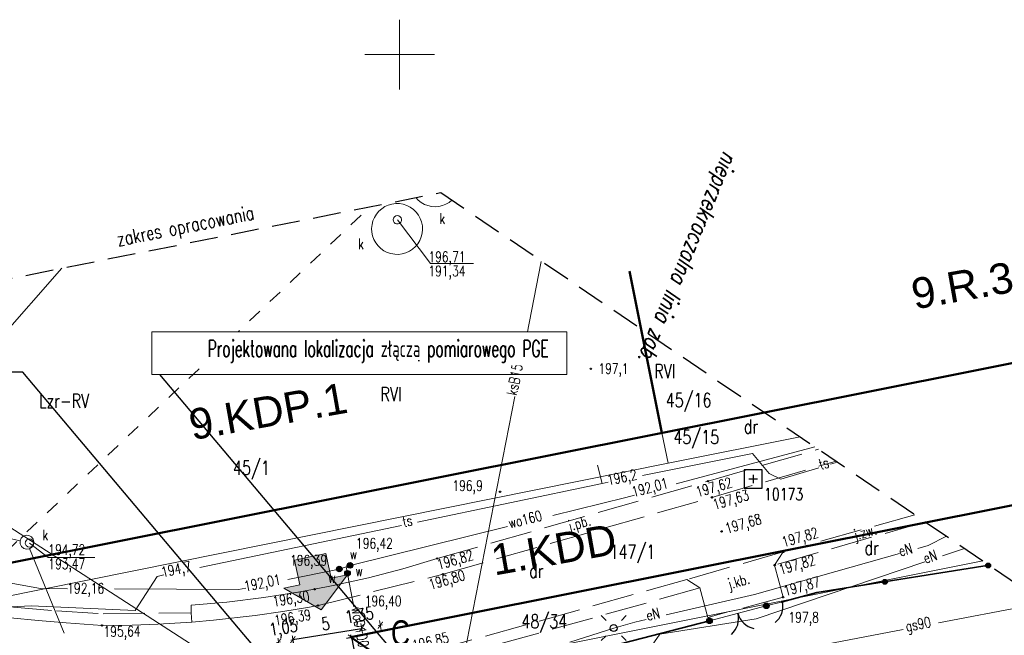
# Model space of a CAD drawing. Header units: centimetres. Extents: x 7405865 to 7407304, y 5744803 to 5745352.
# Tile 12 of 18: x 7406023 to 7406093, y 5745308 to 5745352. Entities that reach past the tile are written whole.
import ezdxf
from ezdxf import colors
from ezdxf.entities.mleader import LeaderData, LeaderLine
from ezdxf.enums import TextEntityAlignment as Align
from ezdxf.math import Vec2, Vec3

# ---------------------------------------------------------------- set-up
doc = ezdxf.new("R2010")
doc.units = ezdxf.units.CM
doc.header["$LTSCALE"] = 2
doc.header["$MEASUREMENT"] = 0
for name, pattern in [('0', [1.5, 1, -0.5]), ('1053', [2, 1.5, -0.5]), ('2', [2, 1.5, -0.5]), ('2217', [2, 1.5, -0.5]), ('2218', [1, 0.5, -0.5]), ('3901', [0]), ('DOT2', [3.175, 0, -3.175])]:
    doc.linetypes.add(name, pattern=pattern)
for name, color, linetype, lineweight in [('A-teksty', 7, 'Continuous', 18), ('OPISY', 70, 'Continuous', 18), ('ZJAZD', 10, 'Continuous', 9)]:
    doc.layers.add(name, color=color, linetype=linetype, lineweight=lineweight)
for name, color, linetype in [('BRAMA', 42, 'Continuous'), ('DZIALKI', 98, 'Continuous'), ('DZIALKI-OPIS', 98, 'Continuous'), ('ENERGIA', 10, 'Continuous'), ('ENERGIA-OPIS', 10, 'Continuous'), ('GAZ', 50, 'Continuous'), ('GAZ-OPIS', 7, 'Continuous'), ('JEZDNIA', 7, '1053'), ('JEZDNIA-OPIS', 7, '2'), ('KANALIZACJA', 36, 'Continuous'), ('KANALIZACJA-OPIS', 38, 'Continuous'), ('KONTURY-OPIS', 98, '2217'), ('LATARNIE', 1, 'Continuous'), ('MDCP_nowa', 7, 'Continuous'), ('MPZP', 70, 'Continuous'), ('OSNOWA', 7, 'Continuous'), ('OSNOWA-OPIS', 7, 'Continuous'), ('PLOT', 48, '3901'), ('RZEDNE', 7, 'Continuous'), ('SIATKA', 7, 'Continuous'), ('STUDNIA_PODZIEMNA', 28, 'Continuous'), ('STUDZIENKA', 98, 'Continuous'), ('TELEFON', 30, 'Continuous'), ('TELEFON-OPIS', 30, 'Continuous'), ('UZYTKI', 98, '2218'), ('UZYTKI-OPIS', 98, '2218'), ('WLAZ_OKRAGLY', 42, 'Continuous'), ('WODOC-OPIS', 5, 'Continuous'), ('WODOCIAG', 5, 'Continuous'), ('zakres', 7, '0'), ('ZASUWA', 5, 'Continuous')]:
    doc.layers.add(name, color=color, linetype=linetype)
doc.styles.add('Arial-Bold', font='arial.ttf', dxfattribs={"width": 0.75})
doc.styles.add('RomanS', font='romans.shx', dxfattribs={"width": 0.75})
doc.styles.add('STYL1', font='SIMPLEX.SHX', dxfattribs={"width": 0.8})
doc.styles.add('STYL_ARIAL', font='simplex', dxfattribs={"width": 0.75, "oblique": 0.1})
doc.dimstyles.new('Mapa500', dxfattribs={"dimtxt": 0.9, "dimasz": 0.007, "dimexe": 0.3, "dimexo": 0, "dimgap": 0.3, "dimtad": 1, "dimrnd": 0.01, "dimzin": 9, "dimtxsty": 'RomanS', "dimblk": 'ZASIECZKA POMOCNICZA', "dimcen": 0.25, "dimclrd": 3, "dimclre": 256, "dimclrt": 256, "dimadec": 0, "dimazin": 2, "dimtp": 5, "dimtfac": 1, "dimtofl": 0, "dimtmove": 0, "dimatfit": 3, "dimfxl": 1, "dimtolj": 1, "dimtzin": 0, "dimlwe": 5, "dimarcsym": 0})

# ---------------------------------------------------------------- blocks, each defined once
blk = doc.blocks.new('*U15')
at = {"color": 250, "linetype": 'ByBlock', "style": 'RomanS', "oblique": 12, "width": 0.75}
blk.add_text('nieprzekraczalna linia zab.', height=1.2, dxfattribs=at).set_placement((-53.927, 18.393), align=Align.MIDDLE_CENTER)
blk = doc.blocks.new('ZASIECZKA POMOCNICZA')
for p, q in [((-22, 0), (22, 0)), ((0, 50), (0, -50))]:
    blk.add_line(p, q)
at = {"const_width": 10}
blk.add_lwpolyline([(-30, -30), (30, 30)], dxfattribs=at)
blk = doc.blocks.new('*D78')
at = {"layer": 'MPZP', "linetype": 'DOT2', "lineweight": 5}
for p, q in [((7406046.49, 5745308.22), (7406046.834, 5745308.289)), ((7406047.155, 5745304.886), (7406047.499, 5745304.954))]:
    blk.add_line(p, q, dxfattribs=at)
at = {"layer": 'MPZP', "color": 3, "lineweight": -2}
blk.add_line((7406046.542, 5745308.223), (7406047.203, 5745304.902), dxfattribs=at)
at = {"layer": 'MPZP', "color": 3, "lineweight": -2, "xscale": 0.006999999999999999, "yscale": 0.006999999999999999, "zscale": 0.006999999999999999}
for p, rotation in [((7406046.54, 5745308.23), 101.2731383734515), ((7406047.205, 5745304.896), 281.2731383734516)]:
    blk.add_blockref('ZASIECZKA POMOCNICZA', p, dxfattribs=dict(at, rotation=rotation))
at = {"layer": 'MPZP', "insert": (7406047.809, 5745306.14), "char_height": 0.9, "attachment_point": 5, "rotation": 281.27314, "style": 'RomanS'}
blk.add_mtext('\\A1;3,4', dxfattribs=at)
blk = doc.blocks.new('*D93')
at = {"layer": 'ZJAZD', "color": 3, "lineweight": -2}
blk.add_line((7406042.351, 5745308.045), (7406047.271, 5745308.853), dxfattribs=at)
at = {"layer": 'ZJAZD', "linetype": 'DOT2', "lineweight": 5}
for p, q in [((7406047.892, 5745305.116), (7406047.229, 5745309.15)), ((7406042.958, 5745304.306), (7406042.295, 5745308.34))]:
    blk.add_line(p, q, dxfattribs=at)
at = {"layer": 'ZJAZD', "color": 3, "lineweight": -2, "xscale": 0.006999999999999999, "yscale": 0.006999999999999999, "zscale": 0.006999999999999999}
for p, rotation in [((7406047.277, 5745308.854), 9.33175545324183), ((7406042.344, 5745308.044), 189.3317554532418)]:
    blk.add_blockref('ZASIECZKA POMOCNICZA', p, dxfattribs=dict(at, rotation=rotation))
at = {"layer": 'ZJAZD', "insert": (7406044.687, 5745309.189), "char_height": 0.9, "attachment_point": 5, "rotation": 9.33176, "style": 'RomanS', "bg_fill": 3, "box_fill_scale": 1.25, "bg_fill_color": 256, "bg_fill_true_color": 13158600, "bg_fill_transparency": 0}
blk.add_mtext('\\A1;5', dxfattribs=at)
blk = doc.blocks.new('*D94')
at = {"layer": 'ZJAZD', "linetype": 'DOT2', "lineweight": 5}
for p, q in [((7406049.038, 5745306.482), (7406048.562, 5745309.371)), ((7406047.892, 5745305.116), (7406047.226, 5745309.151))]:
    blk.add_line(p, q, dxfattribs=at)
at = {"layer": 'ZJAZD', "color": 3, "lineweight": -2}
for p, q in [((7406047.268, 5745308.854), (7406047.261, 5745308.853)), ((7406048.617, 5745309.077), (7406048.624, 5745309.078))]:
    blk.add_line(p, q, dxfattribs=at)
at = {"layer": 'ZJAZD', "color": 3, "lineweight": -2, "xscale": 0.006999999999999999, "yscale": 0.006999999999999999, "zscale": 0.006999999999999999}
for p, rotation in [((7406048.61, 5745309.075), 189.3624492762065), ((7406047.275, 5745308.855), 9.362449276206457)]:
    blk.add_blockref('ZASIECZKA POMOCNICZA', p, dxfattribs=dict(at, rotation=rotation))
at = {"layer": 'ZJAZD', "insert": (7406047.14, 5745309.68), "char_height": 0.9, "attachment_point": 5, "rotation": 9.36245, "style": 'RomanS', "bg_fill": 3, "box_fill_scale": 1.25, "bg_fill_color": 256, "bg_fill_true_color": 13158600, "bg_fill_transparency": 0}
blk.add_mtext('\\A1;1,35', dxfattribs=at)
blk = doc.blocks.new('*D95')
at = {"layer": 'ZJAZD', "linetype": 'DOT2', "lineweight": 5}
for p, q in [((7406041.8, 5745304.904), (7406041.262, 5745308.168)), ((7406042.958, 5745304.306), (7406042.293, 5745308.338))]:
    blk.add_line(p, q, dxfattribs=at)
at = {"layer": 'ZJAZD', "color": 3, "lineweight": -2}
for p, q in [((7406041.304, 5745307.871), (7406041.297, 5745307.87)), ((7406042.349, 5745308.043), (7406042.356, 5745308.044))]:
    blk.add_line(p, q, dxfattribs=at)
at = {"layer": 'ZJAZD', "color": 3, "lineweight": -2, "xscale": 0.006999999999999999, "yscale": 0.006999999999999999, "zscale": 0.006999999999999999}
for p, rotation in [((7406041.311, 5745307.872), 9.362449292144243), ((7406042.342, 5745308.042), 189.3624492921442)]:
    blk.add_blockref('ZASIECZKA POMOCNICZA', p, dxfattribs=dict(at, rotation=rotation))
at = {"layer": 'ZJAZD', "insert": (7406041.69, 5745308.781), "char_height": 0.9, "attachment_point": 5, "rotation": 9.36245, "style": 'RomanS', "bg_fill": 3, "box_fill_scale": 1.25, "bg_fill_color": 256, "bg_fill_true_color": 13158600, "bg_fill_transparency": 0}
blk.add_mtext('\\A1;1,05', dxfattribs=at)
blk = doc.blocks.new('SS')
blk.add_hatch(color=256).paths.add_polyline_path([(0, 0), (2.084, 2.306), (2.084, 1.122), (3.892, 1.122), (3.892, -1.174), (2.084, -1.174), (2.084, -2.358)])
for p, q in [((0, 0), (2.084, 2.306)), ((2.084, 2.306), (2.084, 1.122)), ((2.084, 1.122), (3.892, 1.122)), ((3.892, 1.122), (3.892, -1.174)), ((2.084, -2.358), (0, 0)), ((3.892, -1.174), (2.084, -1.174)), ((2.084, -1.174), (2.084, -2.358))]:
    blk.add_line(p, q)
blk = doc.blocks.new('OTOB')
at = {"color": 0}
for centre, start, end in [((-1.5, 0), 0, 63.26058), ((1.5, 0), 116.73942, 180)]:
    blk.add_arc(centre, 1.5, start, end, dxfattribs=at)
blk = doc.blocks.new('KOGR')
at = {"color": 0}
for radius in [0.2, 0.18, 0.16, 0.14, 0.12, 0.1, 0.08, 0.06, 0.04, 0.02]:
    blk.add_circle((0, 0), radius, dxfattribs=at)
blk = doc.blocks.new('OTOF')
at = {"color": 0}
blk.add_arc((1.5, 0), 1.5, 116.73942, 180, dxfattribs=at)
blk = doc.blocks.new('SUEO')
at = {"color": 0}
for p, q in [((-0.9, 0.9), (-0.55, 0.55)), ((0.9, 0.9), (0.55, 0.55)), ((-0.9, -0.9), (-0.55, -0.55)), ((0.9, -0.9), (0.55, -0.55))]:
    blk.add_line(p, q, dxfattribs=at)
blk.add_circle((0, 0), 0.25, dxfattribs=at)
blk = doc.blocks.new('SUWW')
at = {"color": 0}
for radius in [0.2, 0.18, 0.16, 0.14, 0.12, 0.1, 0.08, 0.06, 0.04, 0.02]:
    blk.add_circle((0, 0), radius, dxfattribs=at)
blk = doc.blocks.new('OTRS')
at = {"color": 0}
blk.add_circle((0, 0), 0.05, dxfattribs=at)
blk = doc.blocks.new('OSSP')
at = {"color": 0}
for p, q in [((-0.3, 0), (0.3, 0)), ((0, 0.3), (0, -0.3))]:
    blk.add_line(p, q, dxfattribs=at)
blk.add_lwpolyline([(-0.65, -0.65), (0.65, -0.65), (0.65, 0.65), (-0.65, 0.65)], close=True, dxfattribs=at)
blk = doc.blocks.new('A$7E8815FB1995')
at = {"layer": 'BRAMA', "color": 7, "lineweight": 18}
for p, q in [((-23.709, 10.473), (-22.552, 10.747)), ((-27.784, 9.393), (-23.709, 10.473))]:
    blk.add_line(p, q, dxfattribs=at)
at = {"layer": 'DZIALKI', "color": 7, "lineweight": 18}
for p, q in [((-92.51, 13.84), (-74.233, 34.68)), ((-32.688, 30.343), (-31.19, 22.87)), ((-31.19, 22.87), (-23.843, 24.335)), ((-31.19, 22.87), (-30.75, 20.69)), ((-21.284, 22.596), (-30.75, 20.69)), ((-30.75, 20.69), (-82.53, 10.27)), ((-12.234, 16.448), (-53.51, 8.22)), ((-49.46, 5.46), (-8.172, 13.688))]:
    blk.add_line(p, q, dxfattribs=at)
at = {"layer": 'ENERGIA', "color": 1, "lineweight": 18}
for p, q in [((-10.792, 15.468), (-12.101, 14.786)), ((-14.147, 14.212), (-24.553, 11.292)), ((-12.101, 14.786), (-12.844, 14.577)), ((-9.484, 14.579), (-11.063, 14.048)), ((-12.344, 13.616), (-24.444, 9.543)), ((-24.553, 11.292), (-30.894, 9.82)), ((-33.127, 9.301), (-34.65, 8.878)), ((-32.311, 9.491), (-33.127, 9.301)), ((-24.444, 9.543), (-31.336, 8.44)), ((-34.65, 8.878), (-37.808, 7.859)), ((-31.336, 8.44), (-34.506, 3.907))]:
    blk.add_line(p, q, dxfattribs=at)
at = {"layer": 'GAZ', "color": 56, "lineweight": 18}
for p, q in [((-11.348, 9.257), (-3.779, 10.704)), ((-52.305, 1.479), (-13.889, 8.771))]:
    blk.add_line(p, q, dxfattribs=at)
at = {"layer": 'JEZDNIA', "color": 7, "linetype": '2', "lineweight": 18}
for p, q in [((-27.88, 19.41), (-19.966, 21.701)), ((-27.61, 18.25), (-18.703, 20.843)), ((-47.31, 13.86), (-27.88, 19.41)), ((-46.89, 12.74), (-27.61, 18.25)), ((-13.055, 17.005), (-22.49, 14.34)), ((-12.309, 16.499), (-23.11, 13.39)), ((-22.49, 14.34), (-29.41, 12.36)), ((-22.49, 14.34), (-23.11, 13.39)), ((-49.778, 13.127), (-47.31, 13.86)), ((-55.744, 10.515), (-46.89, 12.74)), ((-52.241, 12.487), (-49.778, 13.127)), ((-23.11, 13.39), (-22.5, 11.09)), ((-54.776, 11.918), (-52.241, 12.487)), ((-29.41, 12.36), (-45.77, 7.76)), ((-28.47, 11.75), (-29.41, 12.36)), ((-59.745, 11.062), (-57.303, 11.44)), ((-57.303, 11.44), (-56.1, 11.66)), ((-56.1, 11.66), (-54.776, 11.918)), ((-28.47, 11.75), (-45.5, 6.99)), ((-27.91, 9.64), (-28.47, 11.75)), ((-64.96, 10.52), (-62.396, 10.738)), ((-62.396, 10.738), (-59.745, 11.062)), ((-22.5, 11.09), (-27.91, 9.64)), ((-77.955, 10.395), (-74.616, 10.107)), ((-74.616, 10.107), (-71.27, 9.9)), ((-71.27, 9.9), (-64.95, 9.97)), ((-64.946, 9.97), (-64.96, 10.52)), ((-64.9, 9.3), (-64.946, 9.97)), ((-60.358, 9.773), (-58.387, 10.055)), ((-58.387, 10.055), (-56.474, 10.375)), ((-56.474, 10.375), (-55.744, 10.515)), ((-77.907, 9.603), (-75.917, 9.409)), ((-75.917, 9.409), (-73.923, 9.243)), ((-73.923, 9.243), (-71.34, 9.07)), ((-67.337, 9.157), (-64.9, 9.3)), ((-64.9, 9.3), (-63.348, 9.436)), ((-63.348, 9.436), (-60.358, 9.773)), ((-71.34, 9.07), (-69.188, 9.092)), ((-69.188, 9.092), (-67.337, 9.157))]:
    blk.add_line(p, q, dxfattribs=at)
at = {"layer": 'KANALIZACJA', "color": 34, "lineweight": 18}
for p, q in [((-41.059, 29.029), (-39.857, 35.168)), ((-41.752, 25.486), (-45.65, 5.56)), ((-100.608, 20.28), (-77.212, 15.141)), ((-76.535, 14.571), (-74.065, 8.509))]:
    blk.add_line(p, q, dxfattribs=at)
at = {"layer": 'KANALIZACJA-OPIS', "color": 34, "lineweight": 18}
for p, q in [((-50.164, 38.148), (-47.791, 35.01)), ((-47.791, 35.01), (-44.708, 35.01)), ((-76.553, 14.974), (-75.214, 13.948)), ((-75.214, 13.948), (-71.856, 13.948))]:
    blk.add_line(p, q, dxfattribs=at)
at = {"layer": 'PLOT', "color": 7, "linetype": '3901', "lineweight": 35}
for p, q in [((-20.076, 11.418), (-7.717, 13.379)), ((-22.552, 10.747), (-20.076, 11.418)), ((-47.218, 4.387), (-27.784, 9.393))]:
    blk.add_line(p, q, dxfattribs=at)
at = {"layer": 'PLOT', "color": 7}
for centre, radius in [((-7.795, 13.367), 0.175), ((-7.795, 13.367), 0.158), ((-7.795, 13.367), 0.14), ((-7.795, 13.367), 0.122), ((-7.795, 13.367), 0.105), ((-7.795, 13.367), 0.0875), ((-7.795, 13.367), 0.07), ((-7.795, 13.367), 0.0525), ((-7.795, 13.367), 0.035), ((-15.202, 12.191), 0.175), ((-15.202, 12.191), 0.158), ((-15.202, 12.191), 0.14), ((-15.202, 12.191), 0.122), ((-15.202, 12.191), 0.105), ((-15.202, 12.191), 0.0875), ((-15.202, 12.191), 0.07), ((-15.202, 12.191), 0.0525), ((-15.202, 12.191), 0.035)]:
    blk.add_circle(centre, radius, dxfattribs=at)
at = {"layer": 'SIATKA', "color": 7, "lineweight": 18}
for p, q in [((-50, 47.5), (-50, 52.5)), ((-52.5, 50), (-47.5, 50))]:
    blk.add_line(p, q, dxfattribs=at)
at = {"layer": 'STUDNIA_PODZIEMNA', "color": 34, "lineweight": 18}
for p, q in [((-48.661, 39.551), (-48.843, 39.741)), ((-48.452, 39.389), (-48.661, 39.551)), ((-46.253, 39.559), (-46.46, 39.396)), ((-51.493, 38.763), (-51.289, 38.945)), ((-51.289, 38.945), (-51.061, 39.094)), ((-51.061, 39.094), (-50.813, 39.207)), ((-50.813, 39.207), (-50.55, 39.281)), ((-50.55, 39.281), (-50.28, 39.316)), ((-50.28, 39.316), (-50.007, 39.311)), ((-50.007, 39.311), (-49.738, 39.264)), ((-49.738, 39.264), (-49.48, 39.179)), ((-49.48, 39.179), (-49.236, 39.055)), ((-49.236, 39.055), (-49.014, 38.897)), ((-49.014, 38.897), (-48.818, 38.707)), ((-48.222, 39.26), (-48.452, 39.389)), ((-47.976, 39.166), (-48.222, 39.26)), ((-47.718, 39.109), (-47.976, 39.166)), ((-47.455, 39.091), (-47.718, 39.109)), ((-47.192, 39.111), (-47.455, 39.091)), ((-46.935, 39.17), (-47.192, 39.111)), ((-46.689, 39.265), (-46.935, 39.17)), ((-46.46, 39.396), (-46.689, 39.265)), ((-51.914, 38.069), (-51.809, 38.321)), ((-51.809, 38.321), (-51.668, 38.554)), ((-51.668, 38.554), (-51.493, 38.763)), ((-48.818, 38.707), (-48.653, 38.49)), ((-48.653, 38.49), (-48.521, 38.251)), ((-48.521, 38.251), (-48.427, 37.995)), ((-52.007, 37.533), (-51.981, 37.804)), ((-51.992, 37.26), (-52.007, 37.533)), ((-51.981, 37.804), (-51.914, 38.069)), ((-48.427, 37.995), (-48.372, 37.728)), ((-48.357, 37.456), (-48.384, 37.184)), ((-48.372, 37.728), (-48.357, 37.456)), ((-51.937, 36.993), (-51.992, 37.26)), ((-51.843, 36.737), (-51.937, 36.993)), ((-51.711, 36.498), (-51.843, 36.737)), ((-48.45, 36.919), (-48.555, 36.668)), ((-48.384, 37.184), (-48.45, 36.919)), ((-51.546, 36.281), (-51.711, 36.498)), ((-51.35, 36.092), (-51.546, 36.281)), ((-51.128, 35.933), (-51.35, 36.092)), ((-49.075, 36.043), (-49.303, 35.895)), ((-48.871, 36.225), (-49.075, 36.043)), ((-48.696, 36.434), (-48.871, 36.225)), ((-48.555, 36.668), (-48.696, 36.434)), ((-50.885, 35.81), (-51.128, 35.933)), ((-50.626, 35.724), (-50.885, 35.81)), ((-50.357, 35.678), (-50.626, 35.724)), ((-50.084, 35.672), (-50.357, 35.678)), ((-49.814, 35.707), (-50.084, 35.672)), ((-49.551, 35.781), (-49.814, 35.707)), ((-49.303, 35.895), (-49.551, 35.781))]:
    blk.add_line(p, q, dxfattribs=at)
at = {"layer": 'STUDZIENKA', "color": 7, "lineweight": 18}
for p, q in [((-77.215, 15.122), (-77.137, 15.315)), ((-77.209, 14.915), (-77.215, 15.122)), ((-77.118, 14.728), (-77.209, 14.915)), ((-77.137, 15.315), (-76.987, 15.459)), ((-76.987, 15.459), (-76.791, 15.529)), ((-76.791, 15.529), (-76.584, 15.514)), ((-76.584, 15.514), (-76.401, 15.416)), ((-76.401, 15.416), (-76.273, 15.252)), ((-76.26, 14.845), (-76.377, 14.673)), ((-76.273, 15.252), (-76.224, 15.05)), ((-76.224, 15.05), (-76.26, 14.845)), ((-76.959, 14.593), (-77.118, 14.728)), ((-76.76, 14.535), (-76.959, 14.593)), ((-76.554, 14.564), (-76.76, 14.535)), ((-76.377, 14.673), (-76.554, 14.564))]:
    blk.add_line(p, q, dxfattribs=at)
at = {"layer": 'TELEFON', "color": 30, "lineweight": 18}
for p, q in [((-24.69, 21.4), (-32.595, 19.818)), ((-23.5, 19.97), (-24.69, 21.4)), ((-35.481, 19.24), (-35.804, 20.565)), ((-18.603, 20.775), (-19.1, 20.624)), ((-22.664, 19.542), (-23.5, 19.97)), ((-19.939, 20.369), (-22.664, 19.542)), ((-35.481, 19.24), (-48.725, 16.479)), ((-35.046, 19.327), (-35.481, 19.24)), ((-49.872, 16.24), (-64.327, 13.226)), ((-67.399, 12.585), (-68.974, 10.136)), ((-66.909, 12.687), (-67.399, 12.585)), ((-76.431, 10.47), (-78.811, 10.354)), ((-68.974, 10.136), (-76.431, 10.47))]:
    blk.add_line(p, q, dxfattribs=at)
at = {"layer": 'UZYTKI', "color": 86, "linetype": '2218', "lineweight": 18}
blk.add_line((-82.53, 10.27), (-52.123, 39.088), dxfattribs=at)
at = {"layer": 'WLAZ_OKRAGLY', "color": 7, "lineweight": 18}
for p, q in [((-50.463, 38.172), (-50.434, 38.278)), ((-50.452, 38.062), (-50.463, 38.172)), ((-50.434, 38.278), (-50.369, 38.367)), ((-50.369, 38.367), (-50.276, 38.427)), ((-50.276, 38.427), (-50.168, 38.448)), ((-50.168, 38.448), (-50.059, 38.429)), ((-50.059, 38.429), (-49.965, 38.372)), ((-49.965, 38.372), (-49.897, 38.285)), ((-49.897, 38.285), (-49.866, 38.18)), ((-49.866, 38.18), (-49.874, 38.07)), ((-50.401, 37.964), (-50.452, 38.062)), ((-50.319, 37.891), (-50.401, 37.964)), ((-50.215, 37.853), (-50.319, 37.891)), ((-50.105, 37.854), (-50.215, 37.853)), ((-50.003, 37.895), (-50.105, 37.854)), ((-49.922, 37.97), (-50.003, 37.895)), ((-49.874, 38.07), (-49.922, 37.97)), ((-76.85, 14.934), (-76.831, 15.088)), ((-76.79, 14.791), (-76.85, 14.934)), ((-76.831, 15.088), (-76.737, 15.212)), ((-76.737, 15.212), (-76.594, 15.272)), ((-76.594, 15.272), (-76.44, 15.252)), ((-76.44, 15.252), (-76.316, 15.158)), ((-76.275, 14.861), (-76.369, 14.737)), ((-76.316, 15.158), (-76.256, 15.015)), ((-76.256, 15.015), (-76.275, 14.861)), ((-76.667, 14.697), (-76.79, 14.791)), ((-76.513, 14.677), (-76.667, 14.697)), ((-76.369, 14.737), (-76.513, 14.677))]:
    blk.add_line(p, q, dxfattribs=at)
at = {"layer": 'WODOCIAG', "color": 5, "lineweight": 18}
for p, q in [((-20.229, 21.879), (-30.18, 19.211)), ((-33.166, 18.411), (-33.769, 18.249)), ((-33.769, 18.249), (-39.027, 16.952)), ((-42.274, 16.151), (-53.557, 13.368)), ((-75.761, 11.707), (-92.747, 14.851)), ((-54.328, 13.11), (-58.022, 12.354)), ((-53.829, 13.277), (-54.328, 13.11)), ((-53.557, 13.368), (-53.829, 13.277)), ((-53.829, 13.277), (-53.289, 10.4)), ((-73.817, 11.696), (-75.761, 11.707)), ((-61.564, 11.631), (-70.448, 11.678)), ((-61.03, 11.74), (-61.564, 11.631))]:
    blk.add_line(p, q, dxfattribs=at)
at = {"layer": 'zakres', "color": 7, "linetype": '0', "lineweight": 25}
for p, q in [((-82.686, 32.996), (-47.048, 40.099)), ((-47.048, 40.099), (54.916, -29.172))]:
    blk.add_line(p, q, dxfattribs=at)
at = {"layer": 'BRAMA', "color": 7}
for p in [(-23.709, 10.473), (-27.784, 9.393)]:
    blk.add_blockref('KOGR', p, dxfattribs=at)
for name, p, rotation in [('OTOF', (-22.552, 10.747), 192.0488799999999), ('OTOB', (-25.747, 9.933), 194.84576)]:
    blk.add_blockref(name, p, dxfattribs=dict(at, rotation=rotation))
at = {"layer": 'LATARNIE', "color": 7}
blk.add_blockref('SUEO', (-34.65, 8.878), dxfattribs=at)
at = {"layer": 'OSNOWA', "color": 7}
blk.add_blockref('OSSP', (-24.649, 19.566), dxfattribs=at)
at = {"layer": 'RZEDNE', "color": 7}
for p in [(-36.291, 27.473), (-27.88, 19.41), (-42.799, 18.646), (-27.61, 18.25), (-26.92, 15.81), (-22.49, 14.34), (-47.31, 13.86), (-23.11, 13.39), (-46.89, 12.74), (-56.1, 11.66), (-22.552, 10.747), (-22.5, 11.09), (-55.85, 10.49), (-71.34, 9.07)]:
    blk.add_blockref('OTRS', p, dxfattribs=at)
at = {"layer": 'ZASUWA', "color": 5}
for p in [(-53.557, 13.368), (-54.328, 13.11), (-53.74, 12.805)]:
    blk.add_blockref('SUWW', p, dxfattribs=at)
at = {"layer": 'DZIALKI-OPIS', "color": 7, "style": 'STYL_ARIAL', "width": 0.75}
for s, p in [('45/16', (-30.918, 25.714)), ('45/15', (-30.368, 23.077)), ('45/1', (-61.952, 20.86)), ('147/1', (-34.948, 14.852)), ('48/34', (-41.266, 9.859))]:
    blk.add_text(s, height=1, dxfattribs=at).set_placement(p, align=Align.TOP_LEFT)
at = {"layer": 'ENERGIA-OPIS', "color": 1, "style": 'STYL_ARIAL', "width": 0.75}
for rotation, p in [(15.6762, (-14.292, 14.735)), (18.6044, (-12.54, 14.2)), (13.0685, (-32.392, 10.129))]:
    blk.add_text('eN', height=0.75, rotation=rotation, dxfattribs=at).set_placement(p, align=Align.TOP_LEFT)
at = {"layer": 'GAZ-OPIS', "color": 56, "style": 'STYL_ARIAL', "width": 0.75}
blk.add_text('gs90', height=0.75, rotation=10.8241, dxfattribs=at).set_placement((-13.787, 9.356), align=Align.TOP_LEFT)
at = {"layer": 'JEZDNIA-OPIS', "color": 7, "style": 'STYL_ARIAL', "width": 0.75}
for s, rotation, p in [('j.pb.', 15.9493, (-38.016, 16.539)), ('j.zw.', 16.0603, (-17.531, 15.883)), ('j.kb.', 15.9673, (-26.566, 12.374))]:
    blk.add_text(s, height=0.75, rotation=rotation, dxfattribs=at).set_placement(p, align=Align.TOP_LEFT)
at = {"layer": 'KANALIZACJA-OPIS', "color": 34, "style": 'STYL_ARIAL', "width": 0.75}
for p in [(-46.938, 38.244), (-52.763, 36.425), (-75.413, 15.545)]:
    blk.add_text('k', height=0.75, dxfattribs=at).set_placement(p, align=Align.MIDDLE_CENTER)
for s, p in [('196,71', (-47.933, 35.12)), ('191,34', (-47.933, 34.107)), ('194,72', (-75.197, 14.122)), ('193,47', (-75.197, 13.11))]:
    blk.add_text(s, height=0.75, dxfattribs=at).set_placement(p)
blk.add_text('ksB150', height=0.75, rotation=78.9299, dxfattribs=at).set_placement((-42.34, 25.638), align=Align.TOP_LEFT)
at = {"layer": 'KONTURY-OPIS', "color": 3, "style": 'STYL_ARIAL', "width": 0.75}
for p in [(-31.743, 27.798), (-51.375, 26.155)]:
    blk.add_text('RVI', height=1, dxfattribs=at).set_placement(p, align=Align.TOP_LEFT)
at = {"layer": 'OSNOWA-OPIS', "color": 7, "style": 'STYL_ARIAL', "width": 0.75}
blk.add_text('10173', height=0.875, dxfattribs=at).set_placement((-23.873, 18.914), align=Align.TOP_LEFT)
at = {"layer": 'RZEDNE', "color": 7, "style": 'STYL_ARIAL', "width": 0.75}
for s, p in [('197,1', (-35.748, 26.883)), ('196,9', (-46.212, 18.491)), ('197,8', (-22.114, 9.044))]:
    blk.add_text(s, height=0.75, dxfattribs=at).set_placement(p, align=Align.BOTTOM_LEFT)
for s, rotation, p in [('197,62', 16.1409, (-28.58, 18.036)), ('197,63', 16.2281, (-27.356, 17.137)), ('197,68', 15.9673, (-26.47, 15.425)), ('197,82', 15.7737, (-22.405, 14.456)), ('196,82', 15.9415, (-47.136, 12.838)), ('197,82', 16.0581, (-22.618, 12.479)), ('196,80', 15.9493, (-47.727, 11.399)), ('197,87', 15.6762, (-22.286, 10.939)), ('196,30', 8.8056, (-59.007, 10.189)), ('196,39', 9.5017, (-58.885, 8.828)), ('195,64', 0.5936, (-71.228, 8.029)), ('196,85', 13.8331, (-48.931, 7.015))]:
    blk.add_text(s, height=0.75, rotation=rotation, dxfattribs=at).set_placement(p, align=Align.BOTTOM_LEFT)
at = {"layer": 'TELEFON-OPIS', "color": 30, "style": 'STYL_ARIAL', "width": 0.75}
for s, rotation, p in [('ts', 16.2281, (-20.022, 20.946)), ('196,2', 11.3191, (-35.193, 19.845)), ('ts', 11.7776, (-49.863, 16.85)), ('194,7', 11.7776, (-67.166, 13.246))]:
    blk.add_text(s, height=0.75, rotation=rotation, dxfattribs=at).set_placement(p, align=Align.TOP_LEFT)
at = {"layer": 'UZYTKI-OPIS', "color": 86, "style": 'STYL_ARIAL', "width": 0.75}
for s, p in [('Lzr-RV', (-75.871, 25.662)), ('dr', (-25.323, 23.821)), ('dr', (-16.665, 15.12)), ('dr', (-40.713, 13.488))]:
    blk.add_text(s, height=1, dxfattribs=at).set_placement(p, align=Align.TOP_LEFT)
at = {"layer": 'WODOC-OPIS', "color": 5, "style": 'STYL_ARIAL', "width": 0.75}
for s, rotation, p in [('192,01', 15.0103, (-33.441, 18.989)), ('wo160', 13.8556, (-42.279, 16.749)), ('192,16', 359.6917, (-73.835, 12.109)), ('192,01', 11.5526, (-61.221, 12.229)), ('woD100', 280.6183, (-52.733, 10.471))]:
    blk.add_text(s, height=0.75, rotation=rotation, dxfattribs=at).set_placement(p, align=Align.TOP_LEFT)
for s, p in [('196,42', (-53.134, 15.325)), ('196,39', (-57.856, 14.112)), ('w', (-53.578, 14.555)), ('w', (-53.161, 13.356)), ('w', (-55.117, 12.86)), ('196,40', (-52.508, 11.191))]:
    blk.add_text(s, height=0.75, dxfattribs=at).set_placement(p, align=Align.TOP_LEFT)
at = {"layer": 'zakres', "color": 7, "style": 'STYL_ARIAL', "width": 0.75}
blk.add_text('zakres opracowania', height=1, rotation=11.2731, dxfattribs=at).set_placement((-70.115, 35.953), align=Align.BOTTOM_LEFT)

msp = doc.modelspace()

# ---------------------------------------------------------------- linework, layer by layer
at = {"layer": 'MPZP', "lineweight": 50}
for points in [[(7406068.81, 5745322.87), (7406066.487, 5745334.463)], [(7405994.984, 5745317.031), (7406014.518, 5745312.047), (7406122.089, 5745333.491)], [(7406050.426, 5745305.538), (7406046.49, 5745308.22), (7406101.997, 5745319.285), (7406121.169, 5745323.106)]]:
    msp.add_lwpolyline(points, dxfattribs=at)

# ---------------------------------------------------------------- block references
at = {"layer": 'MPZP', "color": 80, "rotation": 247.6224213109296}
msp.add_blockref('*U15', (7406033.162, 5745292.556), dxfattribs=at)

# ---------------------------------------------------------------- texts
at = {"layer": 'MPZP', "style": 'Arial-Bold'}
for s, p in [('9.R.3', (7406090.349, 5745333.441)), ('9.KDP.1', (7406040.566, 5745324.425)), ('1.KDD', (7406061.048, 5745314.511))]:
    msp.add_text(s, height=2.2, rotation=10.04655, dxfattribs=at).set_placement(p, align=Align.MIDDLE_CENTER)
at = {"layer": 'OPISY', "style": 'Arial-Bold', "width": 0.75}
msp.add_text('C', height=1.8, dxfattribs=at).set_placement((7406050.061, 5745308.532), align=Align.MIDDLE_CENTER)

# ---------------------------------------------------------------- dimensions: what is measured, and where the dimension line sits
at = {"layer": 'MPZP'}
dim = msp.add_linear_dim(base=(7406047.205, 5745304.896), p1=(7406046.49, 5745308.22), p2=(7406047.155, 5745304.886), angle=281.27314, dimstyle='Mapa500', override={"dimlfac": 1}, dxfattribs=at)
dim.commit()
dim.dimension.update_dxf_attribs({"geometry": '*D78', "text_midpoint": (7406046.989, 5745305.977), "dimtype": 161})

# ---------------------------------------------------------------- next in the draw order: dimensions: what is measured, and where the dimension line sits
at = {"layer": 'ZJAZD'}
dim = msp.add_linear_dim(base=(7406048.61, 5745309.075), p1=(7406047.892, 5745305.116), p2=(7406049.038, 5745306.482), angle=189.36245, dimstyle='Mapa500', override={"dimtxt": 0.9, "dimtmove": 1, "dimtfill": 1}, dxfattribs=at)
dim.commit()
dim.dimension.update_dxf_attribs({"geometry": '*D94', "text_midpoint": (7406047.276, 5745308.855), "dimtype": 160})

# ---------------------------------------------------------------- next in the draw order: leaders
ml = msp.add_multileader_mtext('Standard', dxfattribs=at)
ml.set_content('{\\W0.6;Projektowana lokalizacja zjazdu}', color=256, style='STYL1')
ml.set_leader_properties()
ml.build(insert=Vec2(0, 0))
ml.multileader.update_dxf_attribs({"has_text_frame": 1, "text_left_attachment_type": 6, "text_right_attachment_type": 6, "dogleg_length": 0.1, "arrow_head_size": 1})
ctx = ml.context
ctx.base_point, ctx.char_height, ctx.arrow_head_size, ctx.landing_gap_size, ctx.plane_origin = Vec3(7406004.044, 5745327.222), 1.2, 1, 0.8, Vec3(7456657.565, 5700634.462)
ctx.left_attachment, ctx.right_attachment, ctx.text_align_type = 6, 6, 2
notes = []
notes.append((ctx, [(0, (1, 1, 0), (7406022.99, 5745327.222), (-1, 0), 0.1, [(0, [(7406041.829, 5745304.871)], 0, [])])]))
ctx.mtext.insert, ctx.mtext.width, ctx.mtext.alignment, ctx.mtext.line_spacing_factor, ctx.mtext.flow_direction = Vec3(7406022.09, 5745328.822), 30.03052, 3, 0.8, 5
ctx.mtext.has_bg_fill, ctx.mtext.bg_color, ctx.mtext.bg_scale_factor, ctx.mtext.bg_transparency, ctx.mtext.use_window_bg_color = 1, -1027028792, 1.5, 0, 1
for ctx, leaders in notes:
    for number, flags, end, landing, length, lines in leaders:
        leader = LeaderData()
        leader.index, (leader.has_last_leader_line, leader.has_dogleg_vector, leader.attachment_direction) = number, flags
        leader.last_leader_point, leader.dogleg_vector, leader.dogleg_length = Vec3(end), Vec3(landing), length
        for number, points, colour, breaks in lines:
            line = LeaderLine()
            line.index, line.vertices, line.color, line.breaks = number, Vec3.list(points), colors.encode_raw_color(colour), breaks
            leader.lines.append(line)
        ctx.leaders.append(leader)

# ---------------------------------------------------------------- next in the draw order: dimensions: what is measured, and where the dimension line sits
dim = msp.add_linear_dim(base=(7406047.277, 5745308.854), p1=(7406042.958, 5745304.306), p2=(7406047.892, 5745305.116), angle=9.33176, dimstyle='Mapa500', override={"dimlfac": 1, "dimtfill": 1, "dimtfillclr": 3}, dxfattribs=at)
dim.commit()
dim.dimension.update_dxf_attribs({"geometry": '*D93', "text_midpoint": (7406044.809, 5745308.449), "dimtype": 161})

# ---------------------------------------------------------------- next in the draw order: dimensions: what is measured, and where the dimension line sits
dim = msp.add_linear_dim(base=(7406041.311, 5745307.872), p1=(7406042.958, 5745304.306), p2=(7406041.8, 5745304.904), angle=189.36245, dimstyle='Mapa500', override={"dimtmove": 1, "dimtfill": 1}, dxfattribs=at)
dim.commit()
dim.dimension.update_dxf_attribs({"geometry": '*D95', "text_midpoint": (7406041.826, 5745307.957), "dimtype": 160})

# ---------------------------------------------------------------- next in the draw order: linework, layer by layer
msp.add_line((7406016.122, 5745319.9), (7406043.467, 5745302.307), dxfattribs=at)
at = {"layer": 'ZJAZD', "linetype": 'ByBlock', "lineweight": -2}
msp.add_lwpolyline([(7406051, 5745305.477), (7406032.806, 5745327.064)], dxfattribs=at)

# ---------------------------------------------------------------- next in the draw order: block references
at = {"layer": 'A-teksty', "rotation": 101.8721007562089}
msp.add_blockref('SS', (7406044.37, 5745310.178), dxfattribs=at)
at = {"layer": 'MDCP_nowa'}
msp.add_blockref('A$7E8815FB1995', (7406100, 5745300), dxfattribs=at)

# ---------------------------------------------------------------- next in the draw order: texts
at = {"layer": 'ZJAZD', "insert": (7406060.682, 5745329.514), "char_height": 1.2, "width": 30.03052, "attachment_point": 3, "line_spacing_factor": 0.8, "style": 'STYL1', "bg_fill": 3, "box_fill_scale": 1.5, "bg_fill_color": 256, "bg_fill_true_color": 13158600, "bg_fill_transparency": 0}
msp.add_mtext('{\\W0.6;Projektowana lokalizacja złącza pomiarowego PGE}', dxfattribs=at)

# ---------------------------------------------------------------- next in the draw order: linework, layer by layer
at = {"layer": 'ZJAZD', "linetype": 'ByBlock', "lineweight": -2}
msp.add_line((7406051.416, 5745328.046), (7406051.316, 5745328.046), dxfattribs=at)
at = {"layer": 'ZJAZD'}
msp.add_lwpolyline([(7406032.223, 5745330.109), (7406061.981, 5745330.109), (7406061.981, 5745327.056), (7406032.223, 5745327.056)], close=True, dxfattribs=at)

doc.saveas('drawing.dxf')
